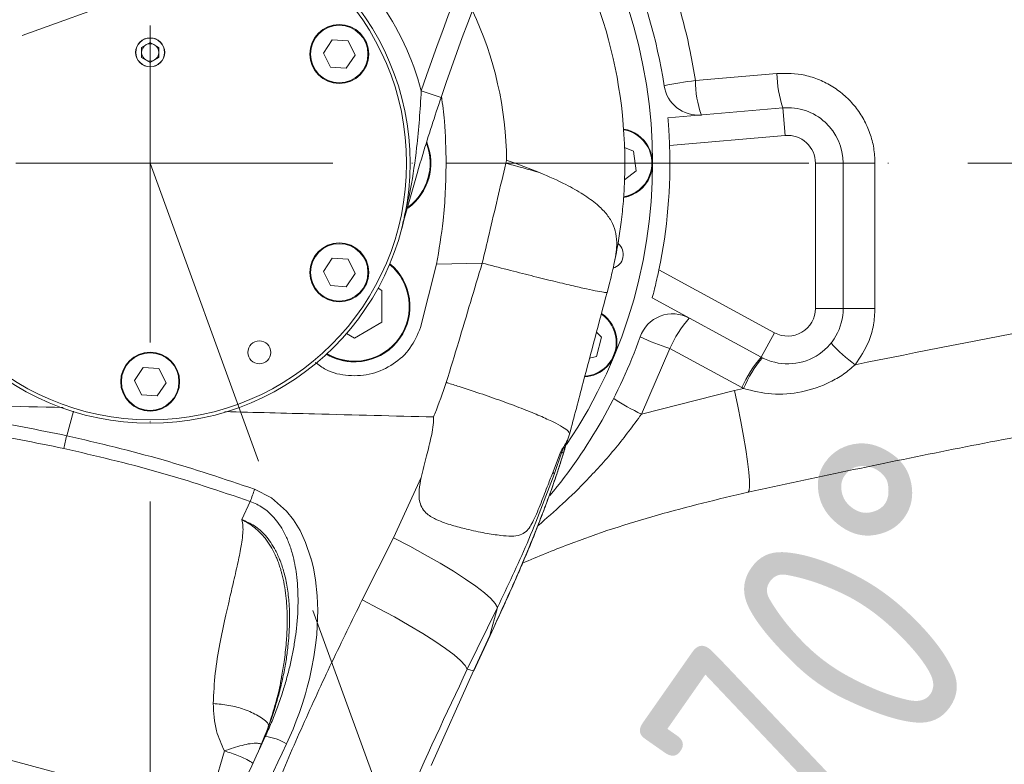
# Model space of a CAD drawing. Header units: millimetres. Extents: x -46 to 5160, y -5105 to -1541.
# Tile 25 of 104: x 942 to 1084, y -2589 to -2481. Entities that reach past the tile are written whole.
import ezdxf

# ---------------------------------------------------------------- set-up
doc = ezdxf.new("R2010")
doc.units = ezdxf.units.MM
doc.header["$LTSCALE"] = 0.3175
doc.linetypes.add('ACAD_ISO10W100', pattern=[18, 12, -3, 0, -3])
doc.linetypes.add('CENTER2', pattern=[28.574999, 19.049999, -3.175, 3.175, -3.175])
for name, color, linetype, lineweight in [('1轮廓实线层', 7, 'Continuous', 18), ('7标注层', 4, 'Continuous', 13), ('中心线', 4, 'ACAD_ISO10W100', 20), ('细点划线', 6, 'CENTER2', 18)]:
    doc.layers.add(name, color=color, linetype=linetype, lineweight=lineweight)
doc.styles.add('标准汉字', font='gbenor.shx', dxfattribs={"bigfont": 'gbcbig.shx'})
doc.dimstyles.new('M1：10', dxfattribs={"dimscale": 10, "dimtxt": 3.5, "dimasz": 2.5, "dimexe": 2, "dimexo": 0, "dimgap": 1.5, "dimtad": 1, "dimdec": 4, "dimdsep": 46, "dimtxsty": '标准汉字', "dimcen": 5, "dimdle": 5, "dimclrd": 1, "dimclre": 1, "dimclrt": 256, "dimadec": 4, "dimazin": 2, "dimtfac": 1, "dimtdec": 4, "dimtmove": 0, "dimatfit": 3, "dimfxl": 1, "dimtolj": 1, "dimarcsym": 0})

# ---------------------------------------------------------------- blocks, each defined once
blk = doc.blocks.new('*D7')
at = {"layer": '7标注层', "color": 1, "lineweight": -2, "ltscale": 12, "transparency": 16777216}
for p, q in [((377.67, -2497.33), (377.67, -2241.72)), ((960.65, -2413.51), (960.65, -2241.72)), ((402.67, -2261.72), (935.65, -2261.72))]:
    blk.add_line(p, q, dxfattribs=at)
at = {"layer": '7标注层', "color": 1, "transparency": 16777216}
for points in [[(402.67, -2257.55), (402.67, -2265.89), (377.67, -2261.72)], [(935.65, -2265.89), (935.65, -2257.55), (960.65, -2261.72)]]:
    blk.add_solid(points, dxfattribs=at)
at = {"layer": 'Defpoints', "color": 0, "transparency": 16777216}
for p in [(960.65, -2261.72), (960.65, -2413.51), (377.67, -2497.33)]:
    blk.add_point(p, dxfattribs=at)
at = {"layer": '7标注层', "transparency": 16777216, "insert": (669.16, -2229.22), "char_height": 35, "attachment_point": 5, "style": '标准汉字'}
blk.add_mtext('\\A1;583', dxfattribs=at)
blk = doc.blocks.new('*D11')
at = {"layer": '7标注层', "color": 1, "lineweight": -2, "ltscale": 12, "transparency": 16777216}
blk.add_line((769.76, -2595.36), (834.33, -2595.36), dxfattribs=at)
blk.add_arc((635.28, -2595.36), 179.05, 8.0066, 11.9934, dxfattribs=at)
at = {"layer": '7标注层', "color": 1, "transparency": 16777216}
for points in [[(814.43, -2557.01), (806.41, -2559.31), (803.53, -2534.13)], [(808.43, -2570.72), (816.74, -2570.13), (814.33, -2595.36)]]:
    blk.add_solid(points, dxfattribs=at)
at = {"layer": 'Defpoints', "color": 0, "transparency": 16777216}
for p in [(1212.25, -2385.36), (809.5, -2554.07), (635.28, -2595.36), (635.28, -2595.36), (769.76, -2595.36)]:
    blk.add_point(p, dxfattribs=at)
at = {"layer": '7标注层', "transparency": 16777216, "insert": (844.3, -2562.79), "char_height": 35, "attachment_point": 5, "rotation": 278.8586, "style": '标准汉字'}
blk.add_mtext('\\A1;20%%d', dxfattribs=at)
blk = doc.blocks.new('*D14')
at = {"layer": '7标注层', "color": 1, "lineweight": -2, "ltscale": 12, "transparency": 16777216}
blk.add_arc((960.65, -3116.07), 259.48, 15.5224, 84.4776, dxfattribs=at)
at = {"layer": '7标注层', "color": 1, "transparency": 16777216}
for points in [[(985.82, -2853.63), (985.42, -2861.95), (960.65, -2856.59)], [(1206.6, -3047.55), (1214.73, -3045.71), (1216.19, -3071.01)]]:
    blk.add_solid(points, dxfattribs=at)
at = {"layer": 'Defpoints', "color": 0, "transparency": 16777216}
for p in [(960.65, -2413.51), (1127.44, -2917.29), (1565.32, -3009.45), (960.65, -3116.07), (960.65, -3228.32)]:
    blk.add_point(p, dxfattribs=at)
at = {"layer": '7标注层', "transparency": 16777216, "insert": (1148.33, -2892.4), "char_height": 35, "attachment_point": 5, "rotation": 320, "style": '标准汉字'}
blk.add_mtext('\\A1;80%%d', dxfattribs=at)
blk = doc.blocks.new('*D15')
at = {"layer": '7标注层', "color": 1, "lineweight": -2, "ltscale": 12, "transparency": 16777216}
blk.add_arc((960.65, -3116.07), 402.44, 93.5599, 118.4401, dxfattribs=at)
at = {"layer": '7标注层', "color": 1, "transparency": 16777216}
for points in [[(935.79, -2718.57), (935.53, -2710.24), (960.65, -2713.63)], [(766.9, -2758.6), (771.09, -2765.8), (747.39, -2774.78)]]:
    blk.add_solid(points, dxfattribs=at)
at = {"layer": 'Defpoints', "color": 0, "transparency": 16777216}
for p in [(960.65, -2413.51), (635.28, -2595.36), (886.16, -2720.58), (960.65, -3116.07), (960.65, -3228.32)]:
    blk.add_point(p, dxfattribs=at)
at = {"layer": '7标注层', "transparency": 16777216, "insert": (816.47, -2705.72), "char_height": 35, "attachment_point": 5, "rotation": 19.3597, "style": '标准汉字'}
blk.add_mtext('\\A1;32%%d', dxfattribs=at)
blk = doc.blocks.new('*D16')
at = {"layer": '7标注层', "color": 1, "lineweight": -2, "ltscale": 12, "transparency": 16777216}
blk.add_line((1004.59, -2622.79), (1020.34, -2666.07), dxfattribs=at)
blk.add_arc((960.65, -2502.07), 154.53, 299.2795, 350.7205, dxfattribs=at)
at = {"layer": '7标注层', "color": 1, "transparency": 16777216}
for points in [[(1117.31, -2527.32), (1109.01, -2526.65), (1115.18, -2502.07)], [(1034.49, -2633.07), (1037.96, -2640.64), (1013.5, -2647.28)]]:
    blk.add_solid(points, dxfattribs=at)
at = {"layer": 'Defpoints', "color": 0, "transparency": 16777216}
for p in [(872.99, -2502.07), (960.65, -2502.07), (1605.12, -2502.07), (1087.23, -2590.7), (1004.59, -2622.79)]:
    blk.add_point(p, dxfattribs=at)
at = {"layer": '7标注层', "transparency": 16777216, "insert": (1060.61, -2572.06), "char_height": 35, "attachment_point": 5, "rotation": 55, "style": '标准汉字'}
blk.add_mtext('\\A1;70%%d', dxfattribs=at)
blk = doc.blocks.new('*D17')
at = {"layer": '7标注层', "color": 1, "lineweight": -2, "ltscale": 12, "transparency": 16777216}
for start, end in [(93.5632, 97.1263), (75, 90), (67.8737, 71.4368)]:
    blk.add_arc((960.65, -3116.07), 402.07, start, end, dxfattribs=at)
at = {"layer": '7标注层', "color": 1, "transparency": 16777216}
for points in [[(935.79, -2718.94), (935.53, -2710.61), (960.65, -2714)], [(1089.85, -2730.93), (1087.45, -2738.91), (1064.71, -2727.7)]]:
    blk.add_solid(points, dxfattribs=at)
at = {"layer": 'Defpoints', "color": 0, "transparency": 16777216}
for p in [(960.65, -2413.51), (1119.55, -2523.04), (1013.13, -2717.44), (960.65, -3116.07), (960.65, -3228.32)]:
    blk.add_point(p, dxfattribs=at)
at = {"layer": '7标注层', "transparency": 16777216, "insert": (1017.37, -2685.22), "char_height": 35, "attachment_point": 5, "rotation": 352.5, "style": '标准汉字'}
blk.add_mtext('\\A1;15%%d', dxfattribs=at)
blk = doc.blocks.new('*D18')
at = {"layer": '7标注层', "color": 1, "lineweight": -2, "ltscale": 12, "transparency": 16777216}
blk.add_arc((960.65, -3116.07), 349.91, 34.0944, 85.9056, dxfattribs=at)
at = {"layer": '7标注层', "color": 1, "transparency": 16777216}
for points in [[(985.78, -2762.88), (985.49, -2771.21), (960.65, -2766.15)], [(1246.89, -2922.13), (1253.95, -2917.71), (1263.68, -2941.11)]]:
    blk.add_solid(points, dxfattribs=at)
at = {"layer": 'Defpoints', "color": 0, "transparency": 16777216}
for p in [(960.65, -2413.51), (1492.37, -2809.08), (1135.61, -2813.03), (960.65, -3116.07), (960.65, -3228.32)]:
    blk.add_point(p, dxfattribs=at)
at = {"layer": '7标注层', "transparency": 16777216, "insert": (1151.86, -2784.89), "char_height": 35, "attachment_point": 5, "rotation": 330, "style": '标准汉字'}
blk.add_mtext('\\A1;60%%d', dxfattribs=at)

msp = doc.modelspace()

# ---------------------------------------------------------------- linework, layer by layer
at = {"layer": '1轮廓实线层', "linetype": 'Continuous', "ltscale": 12}
for p, q in [((959.40043, -2485.34473), (960.65043, -2484.62304)), ((960.65043, -2484.62304), (961.90043, -2485.34473)), ((986.91662, -2484.26296), (985.64508, -2486.1675)), ((989.20177, -2484.41188), (986.91662, -2484.26296)), ((990.21538, -2486.46534), (989.20177, -2484.41188)), ((959.40043, -2486.78811), (959.40043, -2485.34473)), ((961.90043, -2485.34473), (961.90043, -2486.78811)), ((985.64508, -2486.1675), (986.65868, -2488.22096)), ((959.40043, -2486.78811), (960.65043, -2487.50979)), ((961.90043, -2486.78811), (960.65043, -2487.50979)), ((988.94383, -2488.36988), (990.21538, -2486.46534)), ((986.65868, -2488.22096), (988.94383, -2488.36988)), ((1039.32432, -2490.12662), (1051.09701, -2489.09749)), ((1002.62263, -2492.57282), (999.77909, -2491.61665)), ((1035.36503, -2495.52974), (1051.95318, -2494.07846)), ((1052.3018, -2498.06324), (1051.95318, -2494.07846)), ((1052.3018, -2498.06324), (1035.60732, -2499.52382)), ((1030.41942, -2500.32536), (1029.11239, -2499.78397)), ((1030.79272, -2503.16089), (1030.41942, -2500.32536)), ((1011.98003, -2502.06642), (1012.08812, -2501.65834)), ((1056.65043, -2523.00207), (1056.65043, -2502.04802)), ((1056.65043, -2502.04802), (1060.65043, -2502.04802)), ((1060.65043, -2502.04802), (1060.65043, -2523.00207)), ((1060.65043, -2502.04802), (1065.24171, -2502.04802)), ((1065.24171, -2502.04802), (1065.24171, -2523.00207)), ((1011.98003, -2502.06642), (1003.35079, -2502.06642)), ((1013.31474, -2502.06642), (1016.85411, -2503.41041)), ((1029.10464, -2504.45621), (1030.79272, -2503.16089)), ((986.91662, -2515.76296), (985.64508, -2517.6675)), ((989.20177, -2515.91188), (986.91662, -2515.76296)), ((990.21538, -2517.96534), (989.20177, -2515.91188)), ((985.64508, -2517.6675), (986.65868, -2519.72096)), ((1001.9769, -2516.6417), (999.66771, -2525.75175)), ((1001.97689, -2516.64185), (1008.56204, -2516.47467)), ((1034.05435, -2517.4568), (1050.74179, -2526.51734)), ((988.94383, -2519.86988), (990.21538, -2517.96534)), ((986.65868, -2519.72096), (988.94383, -2519.86988)), ((994.10197, -2520.42767), (993.53076, -2520.09788)), ((994.10197, -2525.00267), (994.10197, -2520.42767)), ((1026.86735, -2519.60409), (1026.58091, -2520.68558)), ((1048.83316, -2530.0326), (1033.09263, -2521.48619)), ((1056.65043, -2523.00207), (1060.65043, -2523.00207)), ((1060.65043, -2523.00207), (1065.24171, -2523.00207)), ((990.1399, -2527.29017), (994.10197, -2525.00267)), ((988.9892, -2526.62581), (990.1399, -2527.29017)), ((1025.03462, -2529.91988), (1025.77484, -2527.15733)), ((1025.77484, -2527.15733), (1025.05698, -2526.43947)), ((1050.74179, -2526.51734), (1048.83316, -2530.0326)), ((1035.6236, -2528.78505), (1031.55938, -2538.25792)), ((1046.02279, -2534.42669), (1035.6236, -2528.78505)), ((1024.06648, -2530.17929), (1025.03462, -2529.91988)), ((959.63682, -2531.51296), (958.36527, -2533.4175)), ((961.92197, -2531.66188), (959.63682, -2531.51296)), ((962.93558, -2533.71534), (961.92197, -2531.66188)), ((958.36527, -2533.4175), (959.37888, -2535.47096)), ((961.66403, -2535.61988), (962.93558, -2533.71534)), ((1044.98555, -2534.84291), (1046.27459, -2534.55975)), ((1046.27459, -2534.55975), (1046.02279, -2534.42669)), ((959.37888, -2535.47096), (961.66403, -2535.61988)), ((1031.55938, -2538.25792), (1044.98555, -2534.84291)), ((949.56367, -2537.84477), (948.60317, -2541.36814)), ((1021.16192, -2541.14603), (1021.16026, -2541.15232)), ((1020.05204, -2543.71476), (1020.41295, -2542.87713)), ((1020.45918, -2542.79287), (1020.40817, -2542.86857)), ((1020.41295, -2542.87713), (1020.40817, -2542.86857)), ((1020.45918, -2542.79287), (1020.41295, -2542.87713)), ((1019.8791, -2543.75705), (1018.78812, -2546.58641)), ((1020.05204, -2543.71476), (1018.92771, -2546.96417)), ((1020.05204, -2543.71476), (1019.87911, -2543.75704)), ((1020.29333, -2543.86628), (1020.05204, -2543.71476)), ((1020.2545, -2544.00066), (1020.29333, -2543.86628)), ((999.7602, -2547.41074), (995.74185, -2556.09644)), ((1018.78812, -2546.58641), (1018.92771, -2546.96417)), ((975.08668, -2550.84318), (973.86473, -2553.46387)), ((1016.42909, -2554.79593), (1016.225, -2555.27355)), ((995.74185, -2556.09644), (991.24729, -2565.06265)), ((1006.40615, -2575.06149), (1010.76794, -2566.13106)), ((1010.76794, -2566.13106), (1009.68418, -2570.17574)), ((1009.68418, -2570.17574), (1007.31224, -2575.26236)), ((1007.34998, -2575.27996), (1009.72191, -2570.19333)), ((1009.68418, -2570.17574), (1010.21911, -2569.02623)), ((1009.72191, -2570.19333), (1009.68418, -2570.17574)), ((1009.69046, -2570.17867), (1010.22624, -2569.02114)), ((1010.21911, -2569.02623), (1010.23746, -2569.03466)), ((1007.31224, -2575.26236), (1001.21144, -2588.93834)), ((1001.21549, -2588.94007), (1007.31545, -2575.26386)), ((1006.40615, -2575.06149), (1007.31224, -2575.26236)), ((1007.34998, -2575.27996), (1007.31224, -2575.26236)), ((968.73642, -2595.7488), (915.02968, -2581.35841)), ((971.36467, -2586.82685), (968.73642, -2595.7488))]:
    msp.add_line(p, q, dxfattribs=at)
at = {"layer": '1轮廓实线层', "linetype": 'Continuous', "lineweight": 0, "ltscale": 12}
for points in [[(1016.85411, -2503.41041), (1016.26445, -2503.24503), (1015.66812, -2503.07861), (1015.06564, -2502.91129), (1014.45756, -2502.74322), (1013.84441, -2502.57455), (1013.22674, -2502.40542), (1012.6051, -2502.236), (1011.98003, -2502.06642)], [(1046.92683, -2549.49375), (1047.07644, -2549.27618), (1047.14505, -2548.71141), (1047.131, -2547.81302), (1047.03465, -2546.60263), (1046.8583, -2545.10936), (1046.6062, -2543.36911), (1046.28441, -2541.42377), (1045.90067, -2539.32012), (1045.46422, -2537.10877), (1044.98555, -2534.84291)], [(980.33779, -2585.81256), (980.80757, -2584.77886), (981.27617, -2583.68025), (981.73942, -2582.51571), (982.19284, -2581.28424), (982.63161, -2579.98488), (983.05045, -2578.61678), (983.31896, -2577.65446), (983.62666, -2576.44215), (983.95327, -2574.97521), (984.27318, -2573.24897), (984.55414, -2571.25934), (984.67896, -2570.03626), (984.7641, -2568.84791), (984.81148, -2567.69553), (984.82305, -2566.58028), (984.80072, -2565.50324), (984.74644, -2564.46545), (984.50075, -2562.15787), (984.2029, -2560.49089), (983.96, -2559.45746), (983.88496, -2559.17454), (983.86205, -2559.09094), (983.85374, -2559.06091), (983.85114, -2559.05151), (983.85019, -2559.04811), (983.84982, -2559.04676), (983.84966, -2559.0462), (983.84959, -2559.04595), (983.84956, -2559.04585), (983.84955, -2559.0458), (983.84955, -2559.04578), (983.84954, -2559.04577), (983.84954, -2559.04576), (983.0819, -2556.77554), (982.28258, -2555.06199), (981.32568, -2553.49571), (980.33776, -2552.24105), (978.14652, -2550.30909), (975.72721, -2549.08578)], [(1010.76794, -2566.13106), (1010.45562, -2565.56904), (1009.82472, -2564.86597), (1008.88662, -2564.03453), (1007.65823, -2563.08973), (1006.16171, -2562.04859), (1004.42406, -2560.92991), (1002.47662, -2559.75385), (1000.3545, -2558.54163), (998.096, -2557.31512), (995.74185, -2556.09644)], [(1006.40615, -2575.06149), (1006.08644, -2574.50838), (1005.44582, -2573.81298), (1004.49592, -2572.98791), (1003.25402, -2572.04817), (1001.74268, -2571.01086), (999.98939, -2569.89481), (998.026, -2568.72032), (995.8882, -2567.50874), (993.61486, -2566.28208), (991.24729, -2565.06265)]]:
    msp.add_lwpolyline(points, dxfattribs=at)
at = {"layer": '1轮廓实线层', "linetype": 'Continuous', "ltscale": 12}
for centre, radius in [((960.65043, -2502.06642), 37.5), ((960.65043, -2502.06642), 37), ((987.93023, -2486.31642), 4.25), ((987.93023, -2486.31642), 4.15), ((960.65043, -2486.06642), 2.1), ((960.65043, -2486.06642), 2.067), ((987.93023, -2517.81642), 4.25), ((987.93023, -2517.81642), 4.15), ((976.40043, -2529.34622), 1.65), ((960.65043, -2533.56642), 4.25), ((960.65043, -2533.56642), 4.15)]:
    msp.add_circle(centre, radius, dxfattribs=at)
at = {"layer": '1轮廓实线层', "linetype": 'Continuous', "lineweight": 0, "ltscale": 12}
for centre, radius, start, end in [((1286.97695, -2588.18987), 303, 133.5558452, 161.4142533), ((1286.97695, -2588.18987), 300, 133.5558452, 161.4142533), ((960.65043, -2502.06642), 75, 8.5833217, 39.5303779), ((960.65043, -2502.06642), 72.5, 325.9666947, 38.6379564), ((960.65043, -2502.06642), 68.5, 0, 37.0080775), ((960.65043, -2502.06642), 40.5, 86.9884147, 165.1237201), ((960.65043, -2502.06642), 40.5, 14.9525536, 35.4489557), ((960.65043, -2502.06642), 51.43932, 0.4545396, 25.3336271), ((960.65043, -2486.06642), 1.25, 120, 180), ((960.65043, -2486.06642), 1.25, 60, 120), ((960.65043, -2486.06642), 1.25, 0, 60), ((960.65043, -2486.06642), 1.25, 180, 240), ((960.65043, -2486.06642), 1.25, 300, 0), ((960.65043, -2486.06642), 1.25, 240, 300), ((1066.5315, -2489.00856), 15.43474, 180.330114, 199.1761396), ((1051.0997, -2575.37956), 86.06233, 97.864101, 100.9103651), ((1054.43024, -2490.06639), 15.10604, 180.2284417, 199.4947764), ((1039.75442, -2490.12662), 5, 188.5833217, 275), ((1052.65043, -2502.04802), 8, 0, 95), ((1028.15043, -2502.06642), 5, 337.5, 80.5350374), ((1028.15043, -2502.06642), 4.9, 337.5, 80.2530493), ((993.15043, -2502.06642), 8, 306.0207217, 22.2082233), ((1052.65043, -2502.04802), 4, 0, 95), ((993.15043, -2502.06642), 7.9, 307.3171179, 20.1567752), ((960.65043, -2502.06642), 75, 348.1584991, 1.9427746), ((1028.15043, -2502.06642), 5, 279.4280269, 337.5), ((1028.15043, -2502.06642), 5, 279.6306744, 337.5), ((1028.15043, -2502.06642), 4.9, 279.8324195, 337.5), ((1026.85343, -2515.23502), 2.067, 286.7625939, 50.3108995), ((990.1399, -2522.71517), 8, 239.6055305, 50.3944695), ((990.1399, -2522.71517), 7.9, 239.8246696, 50.1753304), ((1052.65043, -2523.00207), 8, 241.5, 0), ((1052.65043, -2523.00207), 4, 241.5, 0), ((1023.0123, -2527.89755), 4.9, 315, 55.7166073), ((1023.0123, -2527.89755), 5, 315, 56.0920661), ((1036.05676, -2528.78505), 5, 61.5, 160.4892993), ((1051.7232, -2536.0122), 17.64734, 138.8124473, 155.8245741), ((960.65043, -2502.06642), 75, 320.2868028, 340.4892993), ((1047.4517, -2492.15228), 38.49499, 245.263866, 252.1056144), ((1075.51097, -2512.94734), 22.42119, 222.1784443, 234.1754653), ((990.1399, -2522.71517), 8, 239.6055305, 270), ((1062.40869, -2541.81101), 17.97292, 139.0544257, 155.741242), ((1062.61443, -2541.48285), 17.74598, 140.1622058, 157.0378931), ((1023.0123, -2527.89755), 5, 274.1989529, 315), ((1023.0123, -2527.89755), 5, 274.2056193, 315), ((1023.0123, -2527.89755), 4.9, 274.3517459, 315), ((1043.44609, -2512.41136), 28.44887, 235.9978565, 245.3025288), ((918.58627, -2529.25481), 60.48433, 339.0885294, 340.8604826), ((976.56952, -2591.90103), 7.16026, 58.2457903, 84.5271575)]:
    msp.add_arc(centre, radius, start, end, dxfattribs=at)
at = {"layer": '1轮廓实线层', "linetype": 'Continuous', "ltscale": 12}
for points, knots in [([(1020.82971, -2449.9405), (1021.31005, -2450.48016), (1023.0669, -2452.45398), (1025.77521, -2456.13722), (1029.08605, -2461.20047), (1032.10912, -2466.77691), (1034.81352, -2472.89922), (1037.00278, -2479.29288), (1038.4801, -2485.08187), (1039.08977, -2488.72507), (1039.32432, -2490.12662)], [0, 0, 0, 0, 15955.431356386, 58357.693031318, 100759.888123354, 149458.384092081, 198156.787141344, 248267.551284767, 298378.246177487, 329709.11387957, 329709.11387957, 329709.11387957, 329709.11387957]), ([(1051.09701, -2489.09749), (1052.45602, -2489.09688), (1054.55094, -2489.09593), (1057.238, -2489.99059), (1059.19222, -2490.98957), (1060.94513, -2492.31577), (1062.45491, -2493.90726), (1063.67247, -2495.73394), (1064.56675, -2497.73488), (1065.13288, -2499.86099), (1065.20543, -2501.31901), (1065.24171, -2502.04802)], [0, 0, 0, 0, 67803.781594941, 104520.141921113, 141235.964853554, 177826.516279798, 214416.348487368, 250943.466055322, 287469.983064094, 323993.163544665, 360516.110885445, 360516.110885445, 360516.110885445, 360516.110885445]), ([(997.29831, -2509.89343), (997.62322, -2508.52103), (998.40991, -2505.19821), (999.05679, -2500.45807), (999.51956, -2495.73167), (999.69243, -2492.99073), (999.77909, -2491.61665)], [0, 0, 0, 0, 40610.688520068, 98326.297206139, 136996.639356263, 175871.213432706, 175871.213432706, 175871.213432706, 175871.213432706]), ([(1002.62263, -2492.57282), (1002.16843, -2493.94274), (1001.24821, -2496.71822), (999.82469, -2501.29138), (998.36472, -2506.25334), (997.38676, -2509.82542), (996.91164, -2511.62542), (996.90893, -2511.63569)], [0, 0, 0, 0, 42954.265594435, 87025.777626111, 147032.948424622, 207341.633197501, 207687.659764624, 207687.659764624, 207687.659764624, 207687.659764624]), ([(1002.68895, -2492.37818), (1002.84779, -2493.57829), (1003.27306, -2496.79153), (1003.32085, -2500.0346), (1003.35079, -2502.06642)], [0, 0, 0, 0, 37045.569125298, 99187.213048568, 99187.213048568, 99187.213048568, 99187.213048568]), ([(1035.60732, -2499.52382), (1035.58965, -2499.07451), (1035.55433, -2498.17587), (1035.47992, -2496.97935), (1035.41213, -2496.07704), (1035.37104, -2495.59819), (1035.36674, -2495.54922), (1035.36503, -2495.52974)], [0, 0, 0, 0, 44524.674895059, 89051.17331115, 133544.655842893, 178052.85348931, 207469.739563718, 207469.739563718, 207469.739563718, 207469.739563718]), ([(1012.08812, -2501.65834), (1012.10809, -2501.66485), (1012.51965, -2501.79896), (1012.92708, -2501.93601), (1013.31474, -2502.06642)], [0, 0, 0, 0, 4809.088752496, 99119.774191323, 99119.774191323, 99119.774191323, 99119.774191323]), ([(1062.38774, -2531.12674), (1071.66012, -2529.26399), (1090.20487, -2525.5385), (1118.18499, -2520.65731), (1146.27423, -2516.29773), (1174.52086, -2512.5072), (1202.89463, -2509.28047), (1231.40111, -2506.62461), (1259.97936, -2504.54735), (1288.8069, -2503.04115), (1317.85556, -2502.12219), (1347.13052, -2501.80446), (1376.42858, -2502.09589), (1405.79032, -2503.00023), (1435.1849, -2504.51752), (1464.61488, -2506.66706), (1494.01941, -2509.39103), (1513.579, -2511.72915), (1523.35879, -2512.89821)], [0, 0, 0, 0, 38680.839605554, 77361.671091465, 116108.094658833, 154854.511026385, 193800.918018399, 232747.318827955, 271761.337040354, 310775.350346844, 350565.024098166, 390354.694100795, 430216.926441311, 470079.15666845, 510162.114872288, 550245.072651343, 590402.355671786, 630559.639999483, 630559.639999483, 630559.639999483, 630559.639999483]), ([(1003.35079, -2502.06642), (1003.32865, -2503.44524), (1003.28437, -2506.20287), (1002.89922, -2511.07926), (1002.32528, -2514.54065), (1001.97687, -2516.64185)], [0, 0, 0, 0, 36933.191463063, 73865.908478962, 130919.584711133, 130919.584711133, 130919.584711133, 130919.584711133]), ([(1008.56204, -2516.47467), (1008.89713, -2515.07626), (1009.64055, -2511.97381), (1010.76035, -2507.16509), (1011.57405, -2503.76354), (1011.98003, -2502.06642)], [0, 0, 0, 0, 38130.719077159, 84594.765191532, 130859.527107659, 130859.527107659, 130859.527107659, 130859.527107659]), ([(1013.31474, -2502.06642), (1014.26323, -2502.06642), (1016.16022, -2502.06642), (1019.01898, -2502.06642), (1021.81277, -2502.06642), (1024.37559, -2502.06642), (1026.46182, -2502.06642), (1027.98918, -2502.06642), (1028.9672, -2502.06642), (1029.08935, -2502.06642), (1029.15043, -2502.06642)], [0, 0, 0, 0, 35493.067921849, 70986.135843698, 113987.098700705, 156988.061557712, 199989.02441472, 242989.987271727, 285990.950128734, 328991.912985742, 328991.912985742, 328991.912985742, 328991.912985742]), ([(1016.85411, -2503.41041), (1018.15597, -2503.97714), (1020.45566, -2504.97824), (1023.17765, -2506.52811), (1025.11149, -2507.92544), (1026.49854, -2509.31523), (1027.40513, -2510.69308), (1027.9089, -2512.17191), (1028.02049, -2513.66425), (1027.88049, -2515.15611), (1027.67434, -2516.17879), (1027.57144, -2516.68928)], [0, 0, 0, 0, 62133.37790136, 109755.402494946, 157376.610928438, 196717.037767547, 236050.407550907, 273303.717044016, 310498.560526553, 335588.77294354, 360595.893951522, 360595.893951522, 360595.893951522, 360595.893951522]), ([(1029.15043, -2502.06642), (1029.14066, -2502.94128), (1029.12032, -2504.76303), (1028.94679, -2507.59942), (1028.65613, -2510.43407), (1028.22028, -2513.49456), (1027.80793, -2515.52485), (1027.57144, -2516.68928)], [0, 0, 0, 0, 36933.908390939, 76908.184225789, 119923.770882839, 157224.007110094, 207385.893501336, 207385.893501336, 207385.893501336, 207385.893501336]), ([(996.90893, -2511.63569), (996.91202, -2511.62401), (997.01655, -2511.22846), (997.0981, -2510.82688), (997.17724, -2510.43717)], [0, 0, 0, 0, 2928.044892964, 99115.156916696, 99115.156916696, 99115.156916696, 99115.156916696]), ([(1003.38599, -2533.69658), (1003.98098, -2531.7289), (1005.71203, -2526.0042), (1007.43276, -2520.25062), (1008.56205, -2516.47465)], [0, 0, 0, 0, 34024.233289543, 98988.865895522, 98988.865895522, 98988.865895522, 98988.865895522]), ([(1027.57144, -2516.68928), (1027.35064, -2517.64985), (1027.12646, -2518.62511), (1026.87119, -2519.58955), (1026.86735, -2519.60409)], [0, 0, 0, 0, 97471.705742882, 98962.787064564, 98962.787064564, 98962.787064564, 98962.787064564]), ([(1033.09263, -2521.48619), (1033.10397, -2521.44411), (1033.12665, -2521.35996), (1033.29943, -2520.70434), (1033.54321, -2519.73116), (1033.81145, -2518.59157), (1033.98051, -2517.80175), (1034.05435, -2517.4568)], [0, 0, 0, 0, 42714.257904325, 85413.368741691, 128552.43079399, 172840.411843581, 207182.068073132, 207182.068073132, 207182.068073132, 207182.068073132]), ([(1569.41333, -2534.64821), (1558.7946, -2533.01366), (1537.5512, -2529.74366), (1506.84674, -2525.93196), (1477.369, -2522.8694), (1449.12016, -2520.52276), (1420.81618, -2518.74484), (1392.41905, -2517.53885), (1363.95746, -2516.90899), (1335.4271, -2516.85866), (1306.8901, -2517.39021), (1278.16857, -2518.51131), (1249.2924, -2520.23484), (1220.25803, -2522.57443), (1191.26885, -2525.51861), (1162.28524, -2529.07394), (1133.33745, -2533.2369), (1104.42495, -2538.0259), (1075.60095, -2543.37793), (1056.48487, -2547.45515), (1046.92683, -2549.49375)], [0, 0, 0, 0, 43061.635701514, 86147.335270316, 123999.901065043, 161852.46625686, 199770.623779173, 237688.782103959, 275806.009641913, 313923.2394502, 352107.316952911, 390291.398173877, 429240.071777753, 468188.750891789, 507208.318629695, 546227.893302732, 585462.010271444, 624696.135577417, 664001.995638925, 703307.865150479, 703307.865150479, 703307.865150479, 703307.865150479]), ([(1026.58092, -2520.68555), (1025.43008, -2525.03075), (1023.62054, -2531.86306), (1021.81806, -2538.66865), (1021.16192, -2541.14603)], [0, 0, 0, 0, 62896.658912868, 98897.310250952, 98897.310250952, 98897.310250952, 98897.310250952]), ([(1065.24171, -2523.00207), (1065.19699, -2523.8013), (1065.10592, -2525.42894), (1064.29407, -2528.27375), (1063.1095, -2530.04656), (1062.38774, -2531.12674)], [0, 0, 0, 0, 35717.313664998, 72738.713929, 130474.128493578, 130474.128493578, 130474.128493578, 130474.128493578]), ([(999.66771, -2525.75175), (999.22294, -2526.78518), (998.33363, -2528.85149), (995.80734, -2531.16851), (992.7033, -2532.58919), (989.29398, -2532.84473), (986.37586, -2532.21758), (984.969, -2531.15739), (984.47143, -2530.78242)], [0, 0, 0, 0, 45025.872265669, 90028.062278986, 135595.329243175, 181523.478462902, 227180.307212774, 252163.902079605, 252163.902079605, 252163.902079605, 252163.902079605]), ([(1062.38774, -2531.12674), (1061.83289, -2531.60395), (1060.72269, -2532.5588), (1058.17602, -2534.01454), (1054.70203, -2535.18204), (1050.37432, -2535.59348), (1047.61837, -2534.89858), (1046.27459, -2534.55975)], [0, 0, 0, 0, 26265.337902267, 52553.579925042, 104841.654722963, 157105.256402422, 206838.213221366, 206838.213221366, 206838.213221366, 206838.213221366]), ([(1001.54192, -2538.66246), (1001.60414, -2538.50557), (1002.25364, -2536.86791), (1002.8483, -2535.20248), (1003.38599, -2533.69658)], [0, 0, 0, 0, 9477.712730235, 98935.247888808, 98935.247888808, 98935.247888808, 98935.247888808]), ([(1021.16192, -2541.14603), (1021.13543, -2541.01673), (1021.08167, -2540.75438), (1020.25061, -2540.1482), (1018.88022, -2539.39855), (1016.97962, -2538.52455), (1014.58267, -2537.5403), (1011.7955, -2536.49063), (1008.64831, -2535.38743), (1005.83542, -2534.46265), (1004.04242, -2533.89944), (1003.42364, -2533.70822), (1003.38599, -2533.69658)], [0, 0, 0, 0, 46772.072246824, 94900.869898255, 141672.848265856, 189800.484658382, 236586.427068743, 284727.722775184, 331539.04160269, 379706.877699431, 403276.732004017, 404803.809213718, 404803.809213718, 404803.809213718, 404803.809213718]), ([(907.18926, -2536.31238), (914.25673, -2536.47828), (927.84625, -2536.79726), (941.51891, -2537.13765), (948.08087, -2537.30102)], [0, 0, 0, 0, 51587.898342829, 99194.640482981, 99194.640482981, 99194.640482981, 99194.640482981]), ([(948.60317, -2541.36814), (944.5149, -2540.53697), (936.08865, -2538.82388), (927.5731, -2537.82353), (923.18916, -2537.30853)], [0, 0, 0, 0, 48115.771462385, 99170.245574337, 99170.245574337, 99170.245574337, 99170.245574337]), ([(971.4471, -2537.8931), (975.75075, -2538.00311), (985.822, -2538.26057), (995.81762, -2538.51611), (1001.54192, -2538.66246)], [0, 0, 0, 0, 42297.356633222, 98982.934084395, 98982.934084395, 98982.934084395, 98982.934084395]), ([(999.76039, -2547.41082), (1000.0172, -2546.35596), (1000.4942, -2544.39661), (1001.23664, -2541.54818), (1001.58194, -2539.65646), (1001.54298, -2538.68875), (1001.54192, -2538.66245)], [0, 0, 0, 0, 63860.060864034, 118617.332375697, 173864.480811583, 175407.639135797, 175407.639135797, 175407.639135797, 175407.639135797]), ([(1031.55938, -2538.25792), (1030.34347, -2539.90094), (1027.88752, -2543.2196), (1024.0018, -2547.4853), (1020.22977, -2551.20839), (1017.79894, -2553.31368), (1016.60088, -2554.35129)], [0, 0, 0, 0, 48052.112253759, 97058.080116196, 136699.534955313, 175224.624766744, 175224.624766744, 175224.624766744, 175224.624766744]), ([(923.02829, -2539.21457), (927.26699, -2539.70454), (935.70639, -2540.68008), (944.05796, -2542.36684), (948.21494, -2543.20642)], [0, 0, 0, 0, 49795.559079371, 99144.598781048, 99144.598781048, 99144.598781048, 99144.598781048]), ([(948.21494, -2543.20642), (948.27426, -2542.91481), (948.39294, -2542.33134), (948.53307, -2541.6893), (948.60317, -2541.36814)], [0, 0, 0, 0, 49526.369192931, 99095.459773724, 99095.459773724, 99095.459773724, 99095.459773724]), ([(975.72721, -2549.08578), (971.34402, -2547.61077), (962.42716, -2544.61012), (953.26272, -2542.46089), (948.60317, -2541.36814)], [0, 0, 0, 0, 48684.705412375, 99040.841811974, 99040.841811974, 99040.841811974, 99040.841811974]), ([(1020.9739, -2541.71578), (1020.93518, -2541.83513), (1020.81451, -2542.20713), (1020.66317, -2542.6851), (1020.47435, -2543.29124), (1020.38444, -2543.58116), (1020.34486, -2543.70889), (1020.31274, -2543.81259), (1020.28185, -2543.91233), (1020.2641, -2543.96966), (1020.25449, -2544.00066)], [0, 0, 0, 0, 81834.86842543, 255069.101235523, 298933.723825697, 308904.771886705, 314384.976183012, 318711.413772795, 323048.511725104, 328157.03514027, 328157.03514027, 328157.03514027, 328157.03514027]), ([(1020.9739, -2541.71578), (1020.97273, -2541.71935), (1020.8518, -2542.08942), (1020.65454, -2542.44285), (1020.45918, -2542.79287)], [0, 0, 0, 0, 952.537111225, 98840.220088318, 98840.220088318, 98840.220088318, 98840.220088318]), ([(1021.16026, -2541.15232), (1021.16025, -2541.15234), (1021.09729, -2541.33985), (1021.03559, -2541.52782), (1020.9739, -2541.71578)], [0, 0, 0, 0, 9.91054403, 98843.433406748, 98843.433406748, 98843.433406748, 98843.433406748]), ([(948.21494, -2543.20642), (952.76027, -2544.2677), (961.84075, -2546.3879), (970.67467, -2549.3592), (975.08668, -2550.84318)], [0, 0, 0, 0, 49563.455409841, 99015.887761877, 99015.887761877, 99015.887761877, 99015.887761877]), ([(1020.40817, -2542.86857), (1020.32933, -2542.98125), (1020.20066, -2543.16514), (1020.00718, -2543.45493), (1019.90716, -2543.69087), (1019.8791, -2543.75705)], [0, 0, 0, 0, 69502.899507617, 113420.144502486, 130541.73980886, 130541.73980886, 130541.73980886, 130541.73980886]), ([(1020.29333, -2543.86628), (1020.29576, -2543.85911), (1020.29915, -2543.84914), (1020.30518, -2543.83073), (1020.30937, -2543.8177), (1020.31352, -2543.80453), (1020.31678, -2543.794), (1020.32037, -2543.78224), (1020.326, -2543.7634), (1020.33839, -2543.72033), (1020.36054, -2543.63529), (1020.39939, -2543.45195), (1020.41801, -2543.27578), (1020.42562, -2543.06305), (1020.41717, -2542.9391), (1020.41295, -2542.87713)], [0, 0, 0, 0, 2889.305022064, 4019.728828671, 5159.463248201, 5746.719701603, 6337.843020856, 6876.144150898, 7812.307330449, 10314.387453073, 20564.903140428, 61193.841537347, 223297.289703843, 368006.162587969, 512726.517786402, 512726.517786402, 512726.517786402, 512726.517786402]), ([(1016.22499, -2555.27355), (1016.28273, -2555.11837), (1016.58578, -2554.30394), (1017.14395, -2552.89563), (1018.06482, -2550.48803), (1018.92597, -2548.0936), (1019.74617, -2545.61574), (1020.11122, -2544.44853), (1020.29333, -2543.86628)], [0, 0, 0, 0, 9245.042513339, 48523.330909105, 89433.514175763, 170417.934959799, 211109.166887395, 251611.123325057, 251611.123325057, 251611.123325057, 251611.123325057]), ([(1020.2545, -2544.00066), (1020.07155, -2544.58566), (1019.70429, -2545.76008), (1018.86836, -2548.28891), (1018.01852, -2550.66074), (1017.11636, -2553.02063), (1016.65859, -2554.20312), (1016.42909, -2554.79593)], [0, 0, 0, 0, 35202.247152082, 70670.932381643, 141738.314383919, 174248.651212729, 206931.182979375, 206931.182979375, 206931.182979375, 206931.182979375]), ([(1018.78812, -2546.58641), (1018.54705, -2547.19806), (1017.9716, -2548.65806), (1017.06586, -2551.04266), (1016.20053, -2553.1818), (1015.44468, -2554.58316), (1014.81146, -2555.30626), (1013.96799, -2555.75026), (1012.80171, -2555.89915), (1011.1575, -2555.76763), (1009.01273, -2555.44005), (1006.59339, -2554.90858), (1004.20769, -2554.31965), (1002.25335, -2553.64278), (1000.75832, -2552.83873), (999.90551, -2551.92321), (999.41954, -2550.7143), (999.41806, -2549.15164), (999.6466, -2547.98946), (999.76039, -2547.41082)], [0, 0, 0, 0, 36847.229443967, 87952.596223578, 138588.307154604, 160593.729594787, 186641.360406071, 222496.309845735, 271073.051597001, 319718.874730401, 382322.095688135, 444915.116470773, 490062.940344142, 535073.608445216, 565341.521646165, 583449.437716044, 601543.036867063, 633624.243900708, 665435.091734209, 665435.091734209, 665435.091734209, 665435.091734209]), ([(1018.92771, -2546.96417), (1017.68009, -2550.29668), (1015.24241, -2556.80796), (1012.23577, -2563.07266), (1010.76794, -2566.13106)], [0, 0, 0, 0, 50554.127632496, 98776.196276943, 98776.196276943, 98776.196276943, 98776.196276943]), ([(1046.92683, -2549.49375), (1042.54916, -2550.55437), (1033.79382, -2552.67561), (1022.9381, -2556.17081), (1016.58836, -2558.82147), (1014.39536, -2559.73693)], [0, 0, 0, 0, 51600.610382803, 103201.234896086, 130424.539454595, 130424.539454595, 130424.539454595, 130424.539454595]), ([(975.08668, -2550.84318), (975.71299, -2551.11202), (976.66096, -2551.51892), (977.75036, -2552.38598), (978.54937, -2553.18426), (979.30166, -2554.1581), (980.02652, -2555.37018), (980.67467, -2556.81149), (981.3293, -2558.82914), (981.84826, -2561.54189), (982.06578, -2565.13406), (981.87959, -2568.33263), (981.53034, -2570.96766), (981.20647, -2572.8124), (980.78395, -2574.74952), (980.27979, -2576.67903), (979.66277, -2578.7105), (978.9575, -2580.73167), (978.14741, -2582.79455), (977.55136, -2584.11243), (977.25242, -2584.77341)], [0, 0, 0, 0, 38792.351041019, 58714.877778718, 79280.496744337, 103373.367898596, 128945.700681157, 159964.782235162, 193614.852673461, 250147.173559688, 317497.309742, 399090.09418753, 433062.944243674, 469615.866371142, 506262.423747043, 546529.358090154, 583751.168621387, 627785.301766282, 669067.293276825, 710605.583469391, 710605.583469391, 710605.583469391, 710605.583469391]), ([(973.86473, -2553.46387), (973.93045, -2553.77173), (974.07043, -2554.42749), (974.03545, -2555.52663), (973.89796, -2556.64469), (973.69271, -2557.82194), (973.46347, -2558.97012), (973.1791, -2560.27794), (972.76254, -2562.10953), (972.18059, -2564.58623), (971.43769, -2567.81307), (970.6702, -2571.51706), (969.95125, -2575.62885), (969.81714, -2578.53089), (969.74928, -2579.99916)], [0, 0, 0, 0, 16417.307965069, 34970.543896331, 58329.05832694, 76796.260233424, 99049.260280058, 121166.316240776, 148638.253391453, 199889.889044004, 257761.835112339, 326393.012778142, 402961.339149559, 481373.107409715, 481373.107409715, 481373.107409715, 481373.107409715]), ([(976.47681, -2586.37265), (976.66854, -2585.94339), (977.19861, -2584.75666), (977.95045, -2582.75955), (978.72082, -2580.45237), (979.36099, -2578.17779), (979.87469, -2575.97859), (980.26904, -2573.84196), (980.60602, -2571.36091), (980.79808, -2568.62051), (980.74527, -2565.75298), (980.46623, -2563.26436), (980.02503, -2561.18845), (979.451, -2559.42087), (978.80367, -2557.98289), (978.07983, -2556.77126), (977.11424, -2555.53024), (975.76671, -2554.28441), (974.49006, -2553.73365), (973.86473, -2553.46387)], [0, 0, 0, 0, 25985.629720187, 71840.003231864, 117870.988410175, 160395.45912752, 202376.326074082, 242629.987589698, 280404.57003374, 340678.148965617, 394211.032712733, 438629.6714626, 478831.905631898, 511246.430135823, 541127.234844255, 565786.424519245, 589017.33534179, 628002.515124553, 665431.630011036, 665431.630011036, 665431.630011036, 665431.630011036]), ([(973.86473, -2553.46387), (974.49781, -2553.81355), (975.46252, -2554.34641), (976.53225, -2555.32556), (977.32588, -2556.21796), (978.03575, -2557.2552), (978.53626, -2558.20411), (978.86649, -2558.94023), (979.10024, -2559.51861), (979.32778, -2560.16149), (979.51294, -2560.76381), (979.89798, -2562.17107), (980.27819, -2564.35696), (980.4151, -2566.6462), (980.42526, -2568.07961), (980.41696, -2568.75953), (980.39736, -2569.414), (980.36821, -2570.04269), (980.33119, -2570.64536), (980.23146, -2571.9585), (980.02895, -2573.80281), (979.73971, -2575.43866), (979.61121, -2576.1654)], [0, 0, 0, 0, 68082.491572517, 103746.824214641, 136221.920207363, 180621.534820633, 221880.467501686, 237216.090397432, 256669.289755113, 280667.045776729, 301470.554560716, 316045.680664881, 418166.386742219, 509719.356012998, 531858.855952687, 553213.701063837, 573776.730263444, 593541.631854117, 612503.011784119, 630655.977550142, 717604.60782745, 787111.740774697, 787111.740774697, 787111.740774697, 787111.740774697]), ([(1010.21911, -2569.02623), (1010.91229, -2567.51661), (1012.34827, -2564.38923), (1014.38006, -2559.77508), (1015.62433, -2556.73912), (1016.22499, -2555.27355)], [0, 0, 0, 0, 42456.38192355, 87953.563109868, 130414.22761955, 130414.22761955, 130414.22761955, 130414.22761955]), ([(1010.22209, -2569.0276), (1010.77846, -2567.83992), (1011.76739, -2565.72885), (1013.01314, -2562.93899), (1013.85491, -2561.00261), (1014.48808, -2559.52246), (1015.12531, -2558.00796), (1015.76391, -2556.46643), (1016.17401, -2555.43003), (1016.3179, -2555.06639)], [0, 0, 0, 0, 71873.571667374, 127753.768203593, 167346.637246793, 188255.681680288, 218049.967245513, 260318.277781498, 283164.947233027, 283164.947233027, 283164.947233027, 283164.947233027]), ([(991.24729, -2565.06265), (989.77255, -2568.05236), (986.82273, -2574.03251), (982.64916, -2583.13734), (978.66306, -2592.3364), (974.96085, -2601.44932), (972.03386, -2609.13135), (969.76611, -2615.3898), (968.00409, -2620.43781), (966.24944, -2625.66902), (964.5085, -2631.08479), (962.78783, -2636.68637), (961.09425, -2642.47488), (958.93715, -2650.24376), (956.41719, -2660.09736), (953.79983, -2671.64116), (952.1848, -2679.75886), (951.35375, -2684.26679), (951.12544, -2685.52561), (950.9001, -2686.78884), (950.67776, -2688.05648), (950.45847, -2689.32853), (950.24225, -2690.60499), (949.95829, -2692.3117), (949.56734, -2694.72676), (949.0402, -2698.12989), (948.42056, -2702.37503), (947.73298, -2707.46561), (947.00621, -2713.40507), (946.27719, -2720.19684), (945.57307, -2727.84279), (945.20419, -2733.23136), (945.01011, -2736.06642)], [0, 0, 0, 0, 65668.507119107, 131352.980022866, 197052.390540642, 262766.014010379, 324559.370059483, 358406.379781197, 393357.021700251, 429411.509773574, 466570.046066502, 504832.656242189, 544199.317680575, 584670.122871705, 662660.43007657, 743170.419966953, 816103.597171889, 824411.964057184, 832744.891632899, 841102.374915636, 849484.411945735, 857891.001833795, 866322.143672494, 874777.836502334, 891692.33020524, 914114.811814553, 942045.526139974, 975484.723741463, 1014432.628806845, 1058889.407007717, 1108855.138029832, 1164329.818886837, 1164329.818886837, 1164329.818886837, 1164329.818886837]), ([(963.7292, -2737.24024), (964.24129, -2730.24649), (965.26425, -2716.27578), (968.10889, -2695.45573), (971.90253, -2674.80544), (976.73938, -2654.34577), (982.58591, -2634.10023), (989.4713, -2614.10655), (997.31522, -2594.33819), (1003.36618, -2581.50755), (1006.40615, -2575.06149)], [0, 0, 0, 0, 40495.5017979, 80893.722165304, 121344.915595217, 161857.880176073, 202525.776019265, 243420.722169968, 284573.610744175, 326122.786821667, 326122.786821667, 326122.786821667, 326122.786821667]), ([(979.59907, -2576.16343), (979.57462, -2576.33395), (979.41488, -2577.44802), (978.85554, -2579.65802), (977.89832, -2582.96064), (976.95132, -2585.25488), (976.44055, -2586.49229)], [0, 0, 0, 0, 8329.572306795, 54420.731917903, 110030.401541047, 175141.642101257, 175141.642101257, 175141.642101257, 175141.642101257]), ([(979.61121, -2576.1654), (979.59451, -2576.27341), (979.56424, -2576.46916), (979.5214, -2576.66254), (979.50219, -2576.74923)], [0, 0, 0, 0, 54497.555207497, 98772.216999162, 98772.216999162, 98772.216999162, 98772.216999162]), ([(969.74928, -2579.99916), (969.81091, -2581.32699), (969.91929, -2583.66215), (970.92907, -2585.8731), (971.36467, -2586.82685)], [0, 0, 0, 0, 56157.943983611, 98761.077207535, 98761.077207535, 98761.077207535, 98761.077207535]), ([(969.74928, -2579.99916), (970.5031, -2580.07197), (972.09367, -2580.2256), (974.36701, -2580.82329), (976.31747, -2581.74497), (977.50052, -2582.55456), (977.74526, -2583.04968), (977.7663, -2583.09223)], [0, 0, 0, 0, 44271.411535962, 93413.614173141, 146439.395233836, 201644.111234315, 206834.861309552, 206834.861309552, 206834.861309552, 206834.861309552]), ([(977.25242, -2584.77341), (973.77485, -2592.23107), (966.98642, -2606.78891), (960.18111, -2621.38295), (956.86201, -2628.50078)], [0, 0, 0, 0, 50533.819457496, 98645.241796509, 98645.241796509, 98645.241796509, 98645.241796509]), ([(959.82796, -2629.58558), (963.33291, -2622.10825), (970.18032, -2607.50026), (977.00596, -2592.92652), (980.33779, -2585.81256)], [0, 0, 0, 0, 50474.133793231, 98608.239701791, 98608.239701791, 98608.239701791, 98608.239701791]), ([(976.70268, -2585.82002), (976.51495, -2585.78586), (975.79354, -2585.65459), (973.95115, -2585.94722), (972.22683, -2586.53364), (971.36467, -2586.82685)], [0, 0, 0, 0, 19506.341890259, 74956.917574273, 130407.484614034, 130407.484614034, 130407.484614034, 130407.484614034]), ([(971.36467, -2586.82685), (972.0482, -2587.05699), (973.41528, -2587.51728), (974.80514, -2588.15401), (975.40839, -2588.55348), (975.47055, -2588.59464)], [0, 0, 0, 0, 61656.099647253, 123312.199291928, 130395.666113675, 130395.666113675, 130395.666113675, 130395.666113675])]:
    msp.add_open_spline(points, degree=3, knots=knots, dxfattribs=at)
msp.add_open_spline([(1026.58091, -2520.68558), (1026.50882, -2520.69992), (1026.36465, -2520.72859), (1025.3186, -2520.54872), (1023.69938, -2520.21093), (1021.49699, -2519.70971), (1018.79651, -2519.06516), (1015.67494, -2518.29505), (1012.23944, -2517.42761), (1009.78784, -2516.79232), (1008.56204, -2516.47467)], degree=3, dxfattribs=at)
at = {"layer": '中心线', "ltscale": 12}
for p, q in [((960.65043, -2413.50594), (960.65043, -3228.31525)), ((1605.11583, -2502.06642), (872.98608, -2502.06642)), ((960.65043, -2502.06642), (1004.59064, -2622.79115))]:
    msp.add_line(p, q, dxfattribs=at)
at = {"layer": '细点划线', "color": 2, "ltscale": 12}
msp.add_line((635.28, -2595.36489), (1212.25127, -2385.36452), dxfattribs=at)

# ---------------------------------------------------------------- dimensions: what is measured, and where the dimension line sits
at = {"layer": '7标注层', "ltscale": 12}
dim = msp.add_linear_dim(base=(960.65043, -2261.72116), p1=(377.66831, -2497.33082), p2=(960.65043, -2413.50594), dimstyle='M1：10', override={"dimdec": 1, "dimsah": 1, "dimtzin": 8}, dxfattribs=at)
dim.commit()
dim.dimension.update_dxf_attribs({"geometry": '*D7', "text_midpoint": (669.15937, -2229.22116)})
for base, line1, line2, picture, middle in [((809.50214, -2554.07348), ((635.28, -2595.36489), (769.76275, -2595.36489)), ((635.28, -2595.36489), (1212.25127, -2385.36452)), '*D11', (812.19259, -2567.79192)), ((886.1615, -2720.58389), ((635.28, -2595.36489), (960.65043, -3116.06642)), ((960.65043, -2413.50594), (960.65043, -3228.31525)), '*D15', (827.24345, -2736.38549))]:
    dim = msp.add_angular_dim_2l(base=base, line1=line1, line2=line2, dimstyle='M1：10', override={"dimtad": 1, "dimtih": 0, "dimtoh": 0, "dimsah": 1, "dimtzin": 8}, dxfattribs=at)
    dim.commit()
    dim.dimension.update_dxf_attribs({"geometry": picture, "text_midpoint": middle, "dimtype": 162})
for base, line1, line2, picture, middle in [((1013.13068, -2717.43936), ((960.65043, -3116.06642), (1119.55122, -2523.04058)), ((960.65043, -2413.50594), (960.65043, -3228.31525)), '*D17', (1017.37278, -2685.2174)), ((1127.44021, -2917.2941), ((960.65043, -3116.06642), (1565.32239, -3009.44644)), ((960.65043, -2413.50594), (960.65043, -3228.31525)), '*D14', (1148.3308, -2892.39766)), ((1135.60748, -2813.03192), ((960.65043, -3116.06642), (1492.36644, -2809.08004)), ((960.65043, -2413.50594), (960.65043, -3228.31525)), '*D18', (1151.85748, -2784.88609)), ((1087.23412, -2590.70127), ((1605.11583, -2502.06642), (872.98608, -2502.06642)), ((960.65043, -2502.06642), (1004.59064, -2622.79115)), '*D16', (1060.61168, -2572.06004))]:
    dim = msp.add_angular_dim_2l(base=base, line1=line1, line2=line2, dimstyle='M1：10', override={"dimtad": 1, "dimtih": 0, "dimtoh": 0, "dimsah": 1, "dimtzin": 8}, dxfattribs=at)
    dim.commit()
    dim.dimension.update_dxf_attribs({"geometry": picture, "text_midpoint": middle})

doc.saveas('drawing.dxf')
